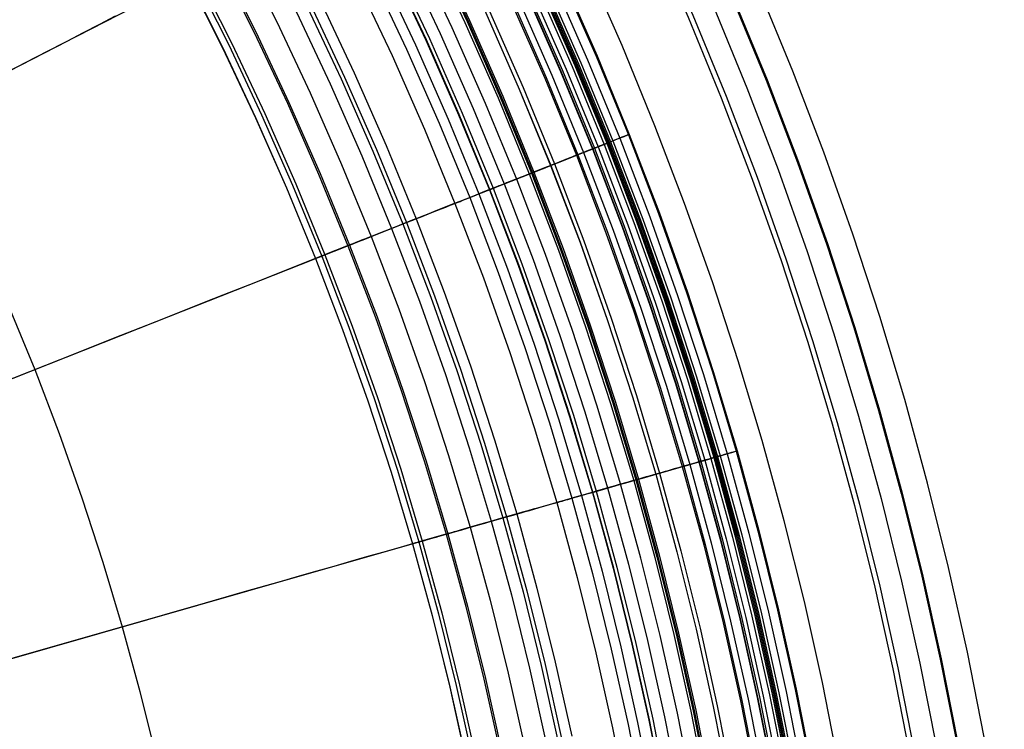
# Model space of a CAD drawing. Header units: millimetres. Extents: x -14 to 488, y -50 to 50.
# Tile 160 of 256: x 324 to 334, y 7 to 14. Entities that reach past the tile are written whole.
import ezdxf

# ---------------------------------------------------------------- set-up
doc = ezdxf.new("R2010")
doc.units = ezdxf.units.MM
doc.header["$MEASUREMENT"] = 0
doc.layers.add('Default', color=7, linetype='Continuous')

msp = doc.modelspace()

# ---------------------------------------------------------------- linework, layer by layer
at = {"layer": 'Default'}
for points in [[(323.535, 24.4441), (324.1589, 23.7698), (324.7647, 23.0801), (325.3519, 22.3756), (325.92, 21.6571), (326.4685, 20.9255), (326.9968, 20.1815), (327.5048, 19.4259), (327.9919, 18.6597), (328.4579, 17.8835), (328.9025, 17.0983), (329.3255, 16.305), (329.7268, 15.5043), (330.1061, 14.6973), (330.4635, 13.8847), (330.7989, 13.0674), (331.1123, 12.2462), (331.4037, 11.4221), (331.6733, 10.5958), (331.9211, 9.7681), (332.1473, 8.9399), (332.3522, 8.1119), (332.5359, 7.2849), (332.6988, 6.4597)], [(323.5723, 24.4795), (324.1971, 23.8042), (324.8038, 23.1134), (325.3918, 22.4079), (325.9607, 21.6885), (326.5099, 20.9558), (327.0391, 20.2107), (327.5477, 19.454), (328.0355, 18.6866), (328.5022, 17.9094), (328.9475, 17.123), (329.3711, 16.3285), (329.7729, 15.5268), (330.1529, 14.7185), (330.5108, 13.9047), (330.8466, 13.0863), (331.1605, 12.2639), (331.4523, 11.4386), (331.7223, 10.6111), (331.9704, 9.7822), (332.197, 8.9528), (332.4022, 8.1237), (332.5862, 7.2955), (332.7492, 6.469)], [(331.9863, 6.3208), (331.823, 7.1471), (331.6397, 7.9691), (331.4365, 8.7865), (331.2136, 9.5987), (330.9711, 10.4052), (330.7091, 11.2056), (330.4278, 11.9995), (330.1273, 12.7863), (329.7941, 13.5979), (329.4404, 14.4008), (329.0665, 15.1946), (328.6728, 15.9787), (328.2594, 16.7526), (327.8266, 17.5158), (327.3747, 18.2679), (326.904, 19.0082), (326.404, 19.7518), (325.885, 20.4822), (325.3473, 21.199), (324.7914, 21.9017), (324.2175, 22.5899), (323.6261, 23.263)], [(331.9863, 6.3208), (331.823, 7.1471), (331.6397, 7.9691), (331.4365, 8.7865), (331.2136, 9.5987), (330.9711, 10.4052), (330.7091, 11.2056), (330.4278, 11.9995), (330.1273, 12.7863), (329.7941, 13.5979), (329.4404, 14.4008), (329.0665, 15.1946), (328.6728, 15.9787), (328.2594, 16.7526), (327.8266, 17.5158), (327.3747, 18.2679), (326.904, 19.0082), (326.404, 19.7518), (325.885, 20.4822), (325.3473, 21.199), (324.7914, 21.9017), (324.2175, 22.5899), (323.6261, 23.263)], [(323.3379, 23.0297), (323.9248, 22.3614), (324.4938, 21.6788), (325.0441, 20.9828), (325.5755, 20.2739), (326.0874, 19.5531), (326.5795, 18.821), (327.0515, 18.0786), (327.5029, 17.3266), (327.9337, 16.5659), (328.3436, 15.7972), (328.7323, 15.0215), (329.0999, 14.2396), (329.4461, 13.4523), (329.7711, 12.6605), (330.0747, 11.8649), (330.3571, 11.0664), (330.6182, 10.2658), (330.8583, 9.464), (331.0775, 8.6615), (331.276, 7.8593), (331.454, 7.0581), (331.6118, 6.2585)], [(323.4084, 23.0932), (323.997, 22.4231), (324.5675, 21.7387), (325.1194, 21.0407), (325.6522, 20.3299), (326.1655, 19.6071), (326.659, 18.873), (327.1322, 18.1285), (327.585, 17.3745), (328.0169, 16.6116), (328.4279, 15.8409), (328.8178, 15.063), (329.1863, 14.2789), (329.5335, 13.4895), (329.8594, 12.6954), (330.1638, 11.8976), (330.447, 11.097), (330.7089, 10.2942), (330.9496, 9.4901), (331.1694, 8.6854), (331.3684, 7.881), (331.5469, 7.0776), (331.7052, 6.2758)], [(323.4152, 23.0994), (324.004, 22.4291), (324.5746, 21.7445), (325.1266, 21.0463), (325.6596, 20.3353), (326.1731, 19.6123), (326.6667, 18.878), (327.1401, 18.1334), (327.5929, 17.3791), (328.025, 16.616), (328.4361, 15.8451), (328.826, 15.067), (329.1947, 14.2827), (329.542, 13.493), (329.8679, 12.6988), (330.1725, 11.9008), (330.4557, 11.0999), (330.7176, 10.2969), (330.9584, 9.4926), (331.1783, 8.6878), (331.3774, 7.8831), (331.5559, 7.0795), (331.7142, 6.2775)], [(323.2325, 22.9347), (323.817, 22.2691), (324.3836, 21.5894), (324.9317, 20.8962), (325.4609, 20.1903), (325.9707, 19.4724), (326.4608, 18.7434), (326.9308, 18.0041), (327.3804, 17.2552), (327.8094, 16.4976), (328.2175, 15.7321), (328.6047, 14.9596), (328.9707, 14.1809), (329.3156, 13.3968), (329.6392, 12.6082), (329.9416, 11.8159), (330.2227, 11.0208), (330.4828, 10.2235), (330.7219, 9.4249), (330.9402, 8.6258), (331.1379, 7.8269), (331.3152, 7.029), (331.4723, 6.2327)], [(323.2427, 22.9438), (323.8274, 22.278), (324.3942, 21.598), (324.9425, 20.9046), (325.4719, 20.1984), (325.9819, 19.4802), (326.4722, 18.7509), (326.9424, 18.0112), (327.3922, 17.262), (327.8214, 16.5041), (328.2297, 15.7384), (328.617, 14.9656), (328.9832, 14.1865), (329.3282, 13.4022), (329.6519, 12.6133), (329.9544, 11.8207), (330.2357, 11.0252), (330.4959, 10.2276), (330.7351, 9.4287), (330.9535, 8.6292), (331.1512, 7.83), (331.3285, 7.0318), (331.4857, 6.2352)], [(323.2524, 22.9526), (323.8374, 22.2866), (324.4044, 21.6063), (324.9529, 20.9126), (325.4825, 20.2061), (325.9927, 19.4877), (326.4832, 18.7581), (326.9535, 18.0181), (327.4035, 17.2686), (327.8328, 16.5104), (328.2413, 15.7444), (328.6288, 14.9713), (328.9951, 14.192), (329.3402, 13.4073), (329.6641, 12.6181), (329.9667, 11.8252), (330.2481, 11.0294), (330.5084, 10.2315), (330.7477, 9.4323), (330.9661, 8.6325), (331.1639, 7.833), (331.3414, 7.0345), (331.4986, 6.2376)], [(323.2627, 22.9619), (323.848, 22.2956), (324.4152, 21.6151), (324.964, 20.921), (325.4938, 20.2143), (326.0042, 19.4956), (326.4948, 18.7657), (326.9654, 18.0254), (327.4155, 17.2757), (327.845, 16.5172), (328.2537, 15.7508), (328.6413, 14.9774), (329.0078, 14.1977), (329.353, 13.4127), (329.677, 12.6232), (329.9797, 11.83), (330.2613, 11.0339), (330.5217, 10.2356), (330.7611, 9.4361), (330.9796, 8.6361), (331.1775, 7.8362), (331.355, 7.0373), (331.5123, 6.2401)], [(323.2832, 22.9803), (323.8689, 22.3135), (324.4366, 21.6324), (324.9858, 20.9378), (325.516, 20.2305), (326.0268, 19.5112), (326.5179, 18.7807), (326.9888, 18.0399), (327.4393, 17.2895), (327.8692, 16.5304), (328.2781, 15.7634), (328.6661, 14.9894), (329.0328, 14.2091), (329.3784, 13.4235), (329.7026, 12.6333), (330.0056, 11.8395), (330.2873, 11.0427), (330.5479, 10.2439), (330.7875, 9.4437), (331.0062, 8.643), (331.2043, 7.8425), (331.3819, 7.043), (331.5394, 6.2451)], [(323.117, 22.8305), (323.6989, 22.168), (324.2629, 21.4914), (324.8085, 20.8013), (325.3352, 20.0986), (325.8427, 19.384), (326.3306, 18.6583), (326.7985, 17.9223), (327.246, 17.1768), (327.6731, 16.4226), (328.0794, 15.6606), (328.4648, 14.8917), (328.8292, 14.1165), (329.1724, 13.336), (329.4946, 12.551), (329.7956, 11.7623), (330.0755, 10.9707), (330.3344, 10.1771), (330.5724, 9.3821), (330.7897, 8.5866), (330.9865, 7.7914), (331.1629, 6.9971), (331.3193, 6.2044)], [(323.1199, 22.8331), (323.7018, 22.1705), (324.2659, 21.4938), (324.8115, 20.8037), (325.3384, 20.1009), (325.8459, 19.3862), (326.3338, 18.6604), (326.8017, 17.9243), (327.2494, 17.1788), (327.6765, 16.4245), (328.0828, 15.6624), (328.4683, 14.8933), (328.8327, 14.1181), (329.176, 13.3375), (329.4982, 12.5524), (329.7992, 11.7636), (330.0791, 10.972), (330.3381, 10.1782), (330.5761, 9.3832), (330.7934, 8.5876), (330.9902, 7.7923), (331.1667, 6.9979), (331.3232, 6.2051)], [(323.1332, 22.8451), (323.7154, 22.1822), (324.2798, 21.5051), (324.8257, 20.8146), (325.3528, 20.1115), (325.8607, 19.3964), (326.3488, 18.6702), (326.817, 17.9338), (327.2649, 17.1878), (327.6922, 16.4331), (328.0987, 15.6707), (328.4844, 14.9012), (328.849, 14.1255), (329.1925, 13.3445), (329.5148, 12.559), (329.816, 11.7698), (330.0961, 10.9777), (330.3552, 10.1836), (330.5933, 9.3881), (330.8108, 8.5921), (331.0077, 7.7964), (331.1843, 7.0015), (331.3408, 6.2084)], [(323.1632, 22.8722), (323.7461, 22.2084), (324.3111, 21.5306), (324.8577, 20.8393), (325.3855, 20.1353), (325.8939, 19.4194), (326.3826, 18.6923), (326.8513, 17.955), (327.2997, 17.2081), (327.7276, 16.4526), (328.1346, 15.6892), (328.5207, 14.9188), (328.8858, 14.1422), (329.2297, 13.3603), (329.5524, 12.5739), (329.8539, 11.7837), (330.1343, 10.9907), (330.3937, 10.1956), (330.6322, 9.3992), (330.8499, 8.6023), (331.047, 7.8056), (331.2238, 7.0098), (331.3805, 6.2157)], [(323.211, 22.9153), (323.7951, 22.2503), (324.3612, 21.5712), (324.9088, 20.8786), (325.4375, 20.1733), (325.9469, 19.456), (326.4366, 18.7276), (326.9062, 17.9889), (327.3554, 17.2406), (327.784, 16.4836), (328.1919, 15.7188), (328.5787, 14.947), (328.9444, 14.1689), (329.289, 13.3855), (329.6123, 12.5976), (329.9144, 11.806), (330.1954, 11.0115), (330.4552, 10.2149), (330.6941, 9.417), (330.9122, 8.6185), (331.1097, 7.8203), (331.2869, 7.0231), (331.4439, 6.2275)], [(323.5661, 22.0544), (324.1272, 21.3813), (324.67, 20.6947), (325.1941, 19.9956), (325.699, 19.2847), (326.1843, 18.5627), (326.6498, 17.8305), (327.0951, 17.0888), (327.5199, 16.3385), (327.9242, 15.5804), (328.3076, 14.8153), (328.6701, 14.0442), (329.0116, 13.2677), (329.3321, 12.4867), (329.6316, 11.702), (329.91, 10.9145), (330.1676, 10.1249), (330.4044, 9.334), (330.6206, 8.5426), (330.8164, 7.7515), (330.9919, 6.9612), (331.1475, 6.1726)], [(323.5781, 22.0647), (324.1395, 21.3912), (324.6825, 20.7044), (325.2068, 20.0049), (325.712, 19.2937), (326.1976, 18.5713), (326.6632, 17.8387), (327.1087, 17.0967), (327.5338, 16.3461), (327.9382, 15.5876), (328.3218, 14.8222), (328.6845, 14.0507), (329.0261, 13.2738), (329.3468, 12.4925), (329.6464, 11.7075), (329.925, 10.9196), (330.1827, 10.1296), (330.4196, 9.3384), (330.6359, 8.5466), (330.8317, 7.7551), (331.0074, 6.9645), (331.1631, 6.1755)], [(323.6262, 22.1058), (324.1886, 21.4311), (324.7327, 20.743), (325.258, 20.0422), (325.7641, 19.3296), (326.2505, 18.606), (326.7171, 17.872), (327.1634, 17.1286), (327.5893, 16.3766), (327.9944, 15.6167), (328.3788, 14.8499), (328.7421, 14.0769), (329.0844, 13.2986), (329.4056, 12.5158), (329.7058, 11.7293), (329.9849, 10.94), (330.2431, 10.1485), (330.4805, 9.3558), (330.6971, 8.5626), (330.8934, 7.7695), (331.0693, 6.9774), (331.2253, 6.187)], [(323.3534, 21.8724), (323.9098, 21.2048), (324.4482, 20.5239), (324.9679, 19.8306), (325.4687, 19.1255), (325.95, 18.4095), (326.4116, 17.6833), (326.8532, 16.9477), (327.2746, 16.2036), (327.6755, 15.4518), (328.0557, 14.6931), (328.4152, 13.9282), (328.7539, 13.1581), (329.0718, 12.3836), (329.3688, 11.6054), (329.6449, 10.8244), (329.9004, 10.0413), (330.1352, 9.257), (330.3496, 8.4721), (330.5438, 7.6875), (330.7179, 6.9038), (330.8722, 6.1217)], [(323.3536, 21.8726), (323.91, 21.2049), (324.4484, 20.5241), (324.9681, 19.8307), (325.4689, 19.1257), (325.9502, 18.4096), (326.4118, 17.6834), (326.8535, 16.9479), (327.2748, 16.2038), (327.6757, 15.4519), (328.056, 14.6932), (328.4155, 13.9283), (328.7542, 13.1582), (329.072, 12.3837), (329.369, 11.6055), (329.6452, 10.8245), (329.9006, 10.0414), (330.1355, 9.2571), (330.3499, 8.4722), (330.544, 7.6875), (330.7181, 6.9038), (330.8725, 6.1217)], [(323.3848, 21.8993), (323.942, 21.2309), (324.481, 20.5492), (325.0014, 19.855), (325.5027, 19.1491), (325.9847, 18.4322), (326.4469, 17.7051), (326.889, 16.9686), (327.3109, 16.2236), (327.7123, 15.4708), (328.093, 14.7112), (328.453, 13.9454), (328.7921, 13.1744), (329.1103, 12.3989), (329.4077, 11.6197), (329.6842, 10.8377), (329.9399, 10.0537), (330.1751, 9.2684), (330.3897, 8.4826), (330.5841, 7.6969), (330.7584, 6.9123), (330.913, 6.1292)], [(323.1948, 21.7367), (323.7478, 21.0733), (324.2828, 20.3966), (324.7994, 19.7076), (325.297, 19.0069), (325.7753, 18.2953), (326.2341, 17.5736), (326.673, 16.8426), (327.0917, 16.1031), (327.4901, 15.356), (327.868, 14.6019), (328.2253, 13.8418), (328.5619, 13.0765), (328.8778, 12.3068), (329.1729, 11.5335), (329.4474, 10.7573), (329.7012, 9.9791), (329.9346, 9.1996), (330.1477, 8.4196), (330.3406, 7.6398), (330.5137, 6.8609), (330.667, 6.0837)], [(323.2031, 21.7438), (323.7563, 21.0801), (324.2915, 20.4033), (324.8082, 19.714), (325.3059, 19.0131), (325.7845, 18.3013), (326.2434, 17.5793), (326.6824, 16.8481), (327.1012, 16.1084), (327.4998, 15.361), (327.8778, 14.6067), (328.2352, 13.8464), (328.5719, 13.0808), (328.8879, 12.3108), (329.1831, 11.5372), (329.4577, 10.7608), (329.7116, 9.9823), (329.9451, 9.2026), (330.1582, 8.4223), (330.3512, 7.6423), (330.5243, 6.8632), (330.6777, 6.0857)], [(323.2155, 21.7545), (323.769, 21.0904), (324.3045, 20.4133), (324.8214, 19.7237), (325.3194, 19.0224), (325.7982, 18.3102), (326.2573, 17.5879), (326.6965, 16.8564), (327.1156, 16.1163), (327.5143, 15.3685), (327.8925, 14.6138), (328.2501, 13.8531), (328.587, 13.0872), (328.9031, 12.3168), (329.1985, 11.5429), (329.4732, 10.7661), (329.7273, 9.9872), (329.9608, 9.2071), (330.1741, 8.4264), (330.3672, 7.646), (330.5404, 6.8665), (330.6939, 6.0887)], [(323.177, 21.7215), (323.7296, 21.0585), (324.2643, 20.3823), (324.7804, 19.6938), (325.2777, 18.9935), (325.7557, 18.2825), (326.2141, 17.5613), (326.6527, 16.8308), (327.0712, 16.0918), (327.4693, 15.3452), (327.8469, 14.5917), (328.2039, 13.8321), (328.5403, 13.0674), (328.8559, 12.2982), (329.1509, 11.5254), (329.4252, 10.7497), (329.6788, 9.9721), (329.9121, 9.1931), (330.125, 8.4137), (330.3178, 7.6344), (330.4907, 6.8561), (330.644, 6.0794)], [(330.5114, 6.0478), (330.3551, 6.8384), (330.1797, 7.625), (329.9853, 8.407), (329.772, 9.1842), (329.5399, 9.9559), (329.2893, 10.7218), (329.0201, 11.4813), (328.7326, 12.2341), (328.4138, 13.0107), (328.0753, 13.779), (327.7176, 14.5384), (327.3409, 15.2887), (326.9454, 16.0292), (326.5313, 16.7594), (326.0989, 17.479), (325.6485, 18.1874), (325.1701, 18.8989), (324.6735, 19.5978), (324.159, 20.2836), (323.6271, 20.956)], [(330.5114, 6.0478), (330.3551, 6.8384), (330.1797, 7.625), (329.9853, 8.407), (329.772, 9.1842), (329.5399, 9.9559), (329.2893, 10.7218), (329.0201, 11.4813), (328.7326, 12.2341), (328.4138, 13.0107), (328.0753, 13.779), (327.7176, 14.5384), (327.3409, 15.2887), (326.9454, 16.0292), (326.5313, 16.7594), (326.0989, 17.479), (325.6485, 18.1874), (325.1701, 18.8989), (324.6735, 19.5978), (324.159, 20.2836), (323.6271, 20.956)], [(323.517, 20.8858), (324.0472, 20.2152), (324.5591, 19.5323), (325.0523, 18.8378), (325.5264, 18.1326), (325.9811, 17.4173), (326.4161, 16.6928), (326.8311, 15.9599), (327.2259, 15.2194), (327.6005, 14.472), (327.9546, 13.7187), (328.2882, 12.9602), (328.6012, 12.1973), (328.8938, 11.4309), (329.1658, 10.6616), (329.4174, 9.8903), (329.6487, 9.1178), (329.8599, 8.3447), (330.0511, 7.5718), (330.2226, 6.7999), (330.3746, 6.0296)], [(323.3921, 20.7845), (323.9198, 20.1171), (324.4292, 19.4375), (324.9201, 18.7464), (325.3919, 18.0446), (325.8443, 17.3328), (326.2772, 16.6118), (326.6902, 15.8825), (327.0831, 15.1455), (327.4559, 14.4018), (327.8082, 13.6522), (328.1402, 12.8973), (328.4518, 12.1382), (328.7429, 11.3754), (329.0136, 10.6099), (329.2639, 9.8423), (329.4941, 9.0735), (329.7043, 8.3042), (329.8946, 7.5351), (330.0652, 6.7669), (330.2165, 6.0003)], [(330.2223, 6.0014), (330.071, 6.7681), (329.9003, 7.5364), (329.71, 8.3057), (329.4998, 9.0751), (329.2695, 9.8441), (329.0191, 10.6117), (328.7484, 11.3774), (328.4572, 12.1403), (328.1456, 12.8996), (327.8136, 13.6546), (327.4611, 14.4044), (327.0883, 15.1482), (326.6953, 15.8853), (326.2823, 16.6148), (325.8493, 17.3359), (325.3968, 18.0478), (324.9249, 18.7498), (324.434, 19.441), (323.9245, 20.1207), (323.3967, 20.7882)], [(323.4234, 20.8098), (323.9517, 20.1417), (324.4617, 19.4612), (324.9531, 18.7693), (325.4255, 18.0666), (325.8785, 17.3539), (326.3119, 16.6321), (326.7254, 15.9018), (327.1189, 15.164), (327.492, 14.4194), (327.8448, 13.6688), (328.1772, 12.9131), (328.4892, 12.153), (328.7806, 11.3893), (329.0516, 10.6228), (329.3023, 9.8543), (329.5328, 9.0846), (329.7432, 8.3143), (329.9337, 7.5443), (330.1046, 6.7752), (330.2561, 6.0077)], [(323.2255, 20.6492), (323.7497, 19.9861), (324.2558, 19.311), (324.7434, 18.6244), (325.2122, 17.9271), (325.6617, 17.2199), (326.0917, 16.5037), (326.502, 15.779), (326.8924, 15.0469), (327.2627, 14.3081), (327.6128, 13.5633), (327.9426, 12.8134), (328.2521, 12.0591), (328.5413, 11.3013), (328.8103, 10.5408), (329.059, 9.7782), (329.2877, 9.0144), (329.4965, 8.2501), (329.6856, 7.486), (329.8551, 6.7229), (330.0054, 5.9613)], [(323.3026, 20.7118), (323.8284, 20.0467), (324.3361, 19.3695), (324.8251, 18.6808), (325.2953, 17.9815), (325.7462, 17.2721), (326.1775, 16.5537), (326.5891, 15.8269), (326.9807, 15.0925), (327.3521, 14.3514), (327.7032, 13.6044), (328.0341, 12.8522), (328.3445, 12.0957), (328.6346, 11.3356), (328.9043, 10.5727), (329.1538, 9.8079), (329.3832, 9.0418), (329.5926, 8.2751), (329.7823, 7.5087), (329.9523, 6.7432), (330.1031, 5.9794)], [(323.6223, 19.888), (324.1259, 19.2162), (324.6111, 18.5329), (325.0776, 17.8391), (325.5249, 17.1354), (325.9528, 16.4226), (326.3611, 15.7016), (326.7496, 14.9731), (327.1181, 14.2378), (327.4664, 13.4967), (327.7946, 12.7505), (328.1026, 11.9999), (328.3904, 11.2459), (328.658, 10.489), (328.9056, 9.7302), (329.1331, 8.9702), (329.3409, 8.2096), (329.529, 7.4493), (329.6977, 6.6899), (329.8473, 5.932)], [(333.4613, 6.5937), (333.2909, 7.4557), (333.0997, 8.3132), (332.8877, 9.1659), (332.6552, 10.0131), (332.4022, 10.8545), (332.1289, 11.6895), (331.8355, 12.5177), (331.522, 13.3384), (331.1743, 14.1851), (330.8054, 15.0227), (330.4154, 15.8507), (330.0047, 16.6687), (329.5734, 17.476), (329.122, 18.2722), (328.6506, 19.0567), (328.1595, 19.829)], [(327.9145, 19.6938), (328.4083, 18.917), (328.8807, 18.1301), (329.3315, 17.3341), (329.7603, 16.5298), (330.1671, 15.7181), (330.5517, 14.8999), (330.914, 14.0761), (331.2541, 13.2476), (331.5718, 12.4151), (331.8672, 11.5796), (332.1405, 10.7419), (332.3917, 9.9028), (332.6211, 9.0632), (332.8288, 8.2238), (333.015, 7.3854), (333.1801, 6.5488)], [(327.9222, 19.6989), (328.4161, 18.9218), (328.8887, 18.1347), (329.3395, 17.3385), (329.7685, 16.534), (330.1754, 15.7221), (330.5601, 14.9037), (330.9225, 14.0797), (331.2626, 13.2509), (331.5804, 12.4183), (331.8759, 11.5825), (332.1492, 10.7446), (332.4005, 9.9053), (332.63, 9.0655), (332.8377, 8.2259), (333.024, 7.3873), (333.1891, 6.5504)], [(323.2045, 19.5664), (323.7, 18.9054), (324.1773, 18.2332), (324.6362, 17.5506), (325.0763, 16.8583), (325.4973, 16.157), (325.899, 15.4476), (326.2812, 14.7309), (326.6437, 14.0075), (326.9865, 13.2784), (327.3094, 12.5442), (327.6124, 11.8058), (327.8955, 11.064), (328.1588, 10.3194), (328.4023, 9.5729), (328.6262, 8.8251), (328.8306, 8.0769), (329.0157, 7.3288), (329.1817, 6.5817)], [(323.2886, 19.6311), (323.7857, 18.9679), (324.2647, 18.2935), (324.7251, 17.6086), (325.1666, 16.914), (325.589, 16.2105), (325.992, 15.4988), (326.3755, 14.7796), (326.7392, 14.0539), (327.0831, 13.3223), (327.407, 12.5858), (327.711, 11.8449), (327.9951, 11.1006), (328.2593, 10.3535), (328.5036, 9.6045), (328.7282, 8.8543), (328.9333, 8.1036), (329.119, 7.3531), (329.2855, 6.6034)], [(327.7383, 19.5786), (328.2293, 18.8063), (328.6989, 18.0241), (329.147, 17.2327), (329.5734, 16.4331), (329.9778, 15.6262), (330.3601, 14.8128), (330.7203, 13.9938), (331.0584, 13.1701), (331.3742, 12.3425), (331.6679, 11.5119), (331.9396, 10.6791), (332.1894, 9.8449), (332.4174, 9.0102), (332.6239, 8.1757), (332.809, 7.3422), (332.9731, 6.5105)], [(323.6678, 18.8819), (324.1446, 18.2105), (324.6029, 17.5288), (325.0424, 16.8373), (325.4629, 16.1369), (325.8641, 15.4284), (326.2458, 14.7126), (326.6079, 13.9901), (326.9502, 13.2619), (327.2727, 12.5287), (327.5753, 11.7912), (327.8581, 11.0502), (328.121, 10.3066), (328.3643, 9.561), (328.5879, 8.8141), (328.792, 8.0668), (328.9769, 7.3197), (329.1427, 6.5735)], [(323.5696, 18.8102), (324.0446, 18.1414), (324.5012, 17.4623), (324.939, 16.7734), (325.3579, 16.0757), (325.7576, 15.3699), (326.1378, 14.6568), (326.4985, 13.9371), (326.8396, 13.2116), (327.1608, 12.4811), (327.4623, 11.7464), (327.744, 11.0083), (328.006, 10.2675), (328.2483, 9.5247), (328.471, 8.7807), (328.6744, 8.0362), (328.8586, 7.2919), (329.0237, 6.5485)], [(323.3899, 18.6791), (323.8615, 18.015), (324.3149, 17.3405), (324.7497, 16.6565), (325.1657, 15.9636), (325.5626, 15.2627), (325.9402, 14.5546), (326.2984, 13.8399), (326.637, 13.1195), (326.956, 12.3941), (327.2554, 11.6645), (327.5352, 10.9315), (327.7953, 10.1959), (328.0359, 9.4583), (328.2571, 8.7195), (328.4591, 7.9802), (328.642, 7.2411), (328.806, 6.5029)], [(323.6532, 17.871), (324.103, 17.2019), (324.5343, 16.5234), (324.947, 15.8361), (325.3407, 15.1408), (325.7153, 14.4383), (326.0706, 13.7293), (326.4065, 13.0146), (326.723, 12.2951), (327.02, 11.5713), (327.2975, 10.8442), (327.5555, 10.1144), (327.7942, 9.3827), (328.0137, 8.6498), (328.214, 7.9164), (328.3954, 7.1832), (328.5581, 6.4509)], [(323.6677, 17.881), (324.1177, 17.2116), (324.5493, 16.5326), (324.9622, 15.8449), (325.3561, 15.1492), (325.7309, 14.4463), (326.0864, 13.737), (326.4225, 13.0219), (326.7392, 12.3019), (327.0363, 11.5778), (327.314, 10.8503), (327.5722, 10.1201), (327.811, 9.388), (328.0306, 8.6546), (328.2311, 7.9208), (328.4126, 7.1872), (328.5753, 6.4545)], [(323.3614, 17.6694), (323.8061, 17.0079), (324.2326, 16.3369), (324.6406, 15.6574), (325.0298, 14.9699), (325.4002, 14.2754), (325.7515, 13.5744), (326.0837, 12.8678), (326.3966, 12.1563), (326.6902, 11.4408), (326.9646, 10.7218), (327.2197, 10.0003), (327.4557, 9.2768), (327.6727, 8.5522), (327.8708, 7.8271), (328.0501, 7.1022), (328.211, 6.3781)], [(323.3629, 17.6704), (323.8076, 17.0088), (324.2341, 16.3379), (324.6421, 15.6583), (325.0314, 14.9708), (325.4018, 14.2762), (325.7531, 13.5752), (326.0853, 12.8685), (326.3982, 12.157), (326.6919, 11.4414), (326.9663, 10.7225), (327.2214, 10.0009), (327.4574, 9.2774), (327.6744, 8.5527), (327.8725, 7.8275), (328.0519, 7.1026), (328.2127, 6.3785)], [(323.4178, 17.7083), (323.8635, 17.0454), (324.2909, 16.373), (324.6998, 15.6919), (325.0899, 15.003), (325.4611, 14.3068), (325.8132, 13.6043), (326.1461, 12.8962), (326.4597, 12.1831), (326.7539, 11.466), (327.0289, 10.7455), (327.2846, 10.0223), (327.5212, 9.2973), (327.7386, 8.5711), (327.9371, 7.8444), (328.1169, 7.1178), (328.2781, 6.3922)], [(323.4463, 17.728), (323.8924, 17.0643), (324.3203, 16.3912), (324.7297, 15.7094), (325.1202, 15.0196), (325.4918, 14.3227), (325.8443, 13.6194), (326.1775, 12.9105), (326.4915, 12.1967), (326.7861, 11.4787), (327.0614, 10.7574), (327.3174, 10.0335), (327.5542, 9.3076), (327.7719, 8.5806), (327.9706, 7.8531), (328.1505, 7.1257), (328.3119, 6.3993)], [(323.5852, 10.9616), (323.8499, 10.3163), (324.0973, 9.6681), (324.3274, 9.0174), (324.5402, 8.3651), (324.7359, 7.7117), (324.9145, 7.0578), (325.0762, 6.4042)], [(323.5852, 10.9616), (323.8499, 10.3163), (324.0973, 9.6681), (324.3274, 9.0174), (324.5402, 8.3651), (324.7359, 7.7117), (324.9145, 7.0578), (325.0762, 6.4042)]]:
    msp.add_lwpolyline(points, dxfattribs=at)
at = {"layer": 'Default', "extrusion": (-0.052375, -0.080111, 0.995409)}
msp.add_lwpolyline([(271.3603, 205.1633), (271.3603, 206.8024)], dxfattribs=at)
at = {"layer": 'Default', "extrusion": (-0.368092, 0.929789, 0)}
for points in [[(-310.1554, 24.7553), (-310.1558, 24.722), (-310.1569, 24.6885), (-310.1588, 24.6546), (-310.1615, 24.6206), (-310.165, 24.5863), (-310.1693, 24.5518), (-310.1744, 24.5172), (-310.1804, 24.4824), (-310.1873, 24.4475), (-310.1951, 24.4126), (-310.2037, 24.3776), (-310.2133, 24.3426), (-310.2238, 24.3076), (-310.2352, 24.2727), (-310.2475, 24.2379), (-310.2607, 24.2032), (-310.2749, 24.1687), (-310.29, 24.1343), (-310.306, 24.1002), (-310.323, 24.0664), (-310.3408, 24.0329), (-310.3596, 23.9997), (-310.3793, 23.9669), (-310.3999, 23.9345), (-310.4214, 23.9026), (-310.4437, 23.8712), (-310.4669, 23.8402), (-310.4909, 23.8099), (-310.5157, 23.7801), (-310.5413, 23.751), (-310.5676, 23.7225), (-310.5947, 23.6947), (-310.6225, 23.6676), (-310.651, 23.6412), (-310.6802, 23.6156), (-310.71, 23.5908), (-310.7403, 23.5668), (-310.7712, 23.5436), (-310.8027, 23.5213), (-310.8346, 23.4998), (-310.867, 23.4793), (-310.8998, 23.4596), (-310.9329, 23.4408), (-310.9665, 23.4229), (-311.0003, 23.406), (-311.0344, 23.3899), (-311.0687, 23.3748), (-311.1033, 23.3607), (-311.138, 23.3474), (-311.1728, 23.3351), (-311.2077, 23.3237), (-311.2427, 23.3132), (-311.2777, 23.3037), (-311.3126, 23.295), (-311.3476, 23.2873), (-311.3825, 23.2804), (-311.4172, 23.2744), (-311.4519, 23.2692), (-311.4863, 23.2649), (-311.5206, 23.2614), (-311.5547, 23.2587), (-311.5885, 23.2568), (-311.6221, 23.2557), (-311.6554, 23.2553), (-311.6887, 23.2557), (-311.7223, 23.2568), (-311.7561, 23.2587), (-311.7902, 23.2614), (-311.8245, 23.2649), (-311.8589, 23.2692), (-311.8936, 23.2744), (-311.9283, 23.2804), (-311.9632, 23.2873), (-311.9982, 23.295), (-312.0331, 23.3037), (-312.0681, 23.3132), (-312.1031, 23.3237), (-312.138, 23.3351), (-312.1728, 23.3474), (-312.2075, 23.3607), (-312.2421, 23.3748), (-312.2764, 23.3899), (-312.3105, 23.406), (-312.3443, 23.4229), (-312.3779, 23.4408), (-312.411, 23.4596), (-312.4438, 23.4793), (-312.4762, 23.4998), (-312.5081, 23.5213), (-312.5396, 23.5436), (-312.5705, 23.5668), (-312.6008, 23.5908), (-312.6306, 23.6156), (-312.6598, 23.6412), (-312.6883, 23.6676), (-312.7161, 23.6947), (-312.7432, 23.7225), (-312.7695, 23.751), (-312.7951, 23.7801), (-312.8199, 23.8099), (-312.8439, 23.8402), (-312.8671, 23.8712), (-312.8894, 23.9026), (-312.9109, 23.9345), (-312.9315, 23.9669), (-312.9512, 23.9997), (-312.97, 24.0329), (-312.9878, 24.0664), (-313.0048, 24.1002), (-313.0208, 24.1343), (-313.0359, 24.1687), (-313.0501, 24.2032), (-313.0633, 24.2379), (-313.0756, 24.2727), (-313.087, 24.3076), (-313.0975, 24.3426), (-313.1071, 24.3776), (-313.1157, 24.4126), (-313.1235, 24.4475), (-313.1304, 24.4824), (-313.1364, 24.5172), (-313.1415, 24.5518), (-313.1458, 24.5863), (-313.1493, 24.6206), (-313.152, 24.6546), (-313.1539, 24.6885), (-313.155, 24.722), (-313.1554, 24.7553)], [(-313.1554, 24.7553), (-313.155, 24.7886), (-313.1539, 24.8222), (-313.152, 24.856), (-313.1493, 24.8901), (-313.1458, 24.9244), (-313.1415, 24.9589), (-313.1364, 24.9935), (-313.1304, 25.0283), (-313.1235, 25.0632), (-313.1157, 25.0981), (-313.1071, 25.1331), (-313.0975, 25.1681), (-313.087, 25.203), (-313.0756, 25.238), (-313.0633, 25.2728), (-313.0501, 25.3075), (-313.0359, 25.342), (-313.0208, 25.3764), (-313.0048, 25.4105), (-312.9878, 25.4443), (-312.97, 25.4778), (-312.9512, 25.511), (-312.9315, 25.5438), (-312.9109, 25.5762), (-312.8894, 25.6081), (-312.8671, 25.6395), (-312.8439, 25.6704), (-312.8199, 25.7008), (-312.7951, 25.7306), (-312.7695, 25.7597), (-312.7432, 25.7882), (-312.7161, 25.816), (-312.6883, 25.8431), (-312.6598, 25.8695), (-312.6306, 25.8951), (-312.6008, 25.9199), (-312.5705, 25.9439), (-312.5396, 25.967), (-312.5081, 25.9894), (-312.4762, 26.0108), (-312.4438, 26.0314), (-312.411, 26.0511), (-312.3779, 26.0699), (-312.3443, 26.0878), (-312.3105, 26.1047), (-312.2764, 26.1208), (-312.2421, 26.1359), (-312.2075, 26.15), (-312.1728, 26.1633), (-312.138, 26.1756), (-312.1031, 26.187), (-312.0681, 26.1974), (-312.0331, 26.207), (-311.9982, 26.2157), (-311.9632, 26.2234), (-311.9283, 26.2303), (-311.8936, 26.2363), (-311.8589, 26.2415), (-311.8245, 26.2458), (-311.7902, 26.2493), (-311.7561, 26.252), (-311.7223, 26.2538), (-311.6887, 26.255), (-311.6554, 26.2553), (-311.6221, 26.255), (-311.5885, 26.2538), (-311.5547, 26.252), (-311.5206, 26.2493), (-311.4863, 26.2458), (-311.4519, 26.2415), (-311.4172, 26.2363), (-311.3825, 26.2303), (-311.3476, 26.2234), (-311.3126, 26.2157), (-311.2777, 26.207), (-311.2427, 26.1974), (-311.2077, 26.187), (-311.1728, 26.1756), (-311.138, 26.1633), (-311.1033, 26.15), (-311.0687, 26.1359), (-311.0344, 26.1208), (-311.0003, 26.1047), (-310.9665, 26.0878), (-310.9329, 26.0699), (-310.8998, 26.0511), (-310.867, 26.0314), (-310.8346, 26.0108), (-310.8027, 25.9894), (-310.7712, 25.967), (-310.7403, 25.9439), (-310.71, 25.9199), (-310.6802, 25.8951), (-310.651, 25.8695), (-310.6225, 25.8431), (-310.5947, 25.816), (-310.5676, 25.7882), (-310.5413, 25.7597), (-310.5157, 25.7306), (-310.4909, 25.7008), (-310.4669, 25.6704), (-310.4437, 25.6395), (-310.4214, 25.6081), (-310.3999, 25.5762), (-310.3793, 25.5438), (-310.3596, 25.511), (-310.3408, 25.4778), (-310.323, 25.4443), (-310.306, 25.4105), (-310.29, 25.3764), (-310.2749, 25.342), (-310.2607, 25.3075), (-310.2475, 25.2728), (-310.2352, 25.238), (-310.2238, 25.203), (-310.2133, 25.1681), (-310.2037, 25.1331), (-310.1951, 25.0981), (-310.1873, 25.0632), (-310.1804, 25.0283), (-310.1744, 24.9935), (-310.1693, 24.9589), (-310.165, 24.9244), (-310.1615, 24.8901), (-310.1588, 24.856), (-310.1569, 24.8222), (-310.1558, 24.7886), (-310.1554, 24.7553)]]:
    msp.add_lwpolyline(points, dxfattribs=at)
at = {"layer": 'Default', "extrusion": (-0.060327, -0.074307, 0.995409)}
msp.add_lwpolyline([(249.7299, 230.1333), (249.7299, 231.7594)], dxfattribs=at)
at = {"layer": 'Default', "extrusion": (-0.067679, -0.067679, 0.995409)}
msp.add_lwpolyline([(226.8831, 254.0477), (226.8831, 255.6695)], dxfattribs=at)
at = {"layer": 'Default', "extrusion": (-0.074307, -0.060327, 0.995409)}
msp.add_lwpolyline([(202.8198, 276.9066), (202.8198, 278.5327)], dxfattribs=at)
at = {"layer": 'Default'}
for points in [[(319.694, 11.3249, 111.0321), (323.8603, 13.4792, 84.2455), (325.2561, 14.2009, 73.662)], [(324.6642, 13.8948, 1.6843), (324.5046, 13.8123, 1.653), (324.3409, 13.7276, 1.6245), (324.1732, 13.6409, 1.5988), (323.8257, 13.4613, 1.556), (323.4621, 13.2733, 1.525)], [(328.4572, 12.1403, 27.6319), (328.395, 12.1157, 27.6112), (328.3335, 12.0913, 27.5885), (328.2728, 12.0673, 27.5639), (328.2129, 12.0436, 27.5375), (328.1539, 12.0202, 27.5093), (328.0957, 11.9972, 27.4795), (328.0386, 11.9746, 27.448), (327.9824, 11.9523, 27.4149), (327.9273, 11.9305, 27.3804), (327.8733, 11.9092, 27.3444), (327.8205, 11.8882, 27.307), (327.7688, 11.8678, 27.2683), (327.7185, 11.8478, 27.2284), (327.6694, 11.8284, 27.1873), (327.6216, 11.8095, 27.145), (327.5753, 11.7912, 27.1017), (327.5304, 11.7734, 27.0575), (327.4869, 11.7562, 27.0123), (327.4449, 11.7395, 26.9662), (327.4042, 11.7234, 26.9194), (327.365, 11.7079, 26.8719), (327.3271, 11.6929, 26.8237), (327.2906, 11.6785, 26.7749), (327.2554, 11.6645, 26.7256), (327.2216, 11.6511, 26.6759), (327.1891, 11.6383, 26.6258), (327.1578, 11.6259, 26.5753), (327.1279, 11.614, 26.5245), (327.0991, 11.6026, 26.4734), (327.0716, 11.5917, 26.422), (327.0452, 11.5813, 26.3705), (327.02, 11.5713, 26.3188), (326.9959, 11.5618, 26.267), (326.9729, 11.5527, 26.215), (326.951, 11.544, 26.163), (326.9302, 11.5358, 26.1109), (326.9104, 11.5279, 26.0586), (326.8916, 11.5205, 26.0063), (326.8737, 11.5134, 25.954), (326.8569, 11.5068, 25.9016), (326.826, 11.4945, 25.7967), (326.7986, 11.4837, 25.6917), (326.7747, 11.4742, 25.5867), (326.7539, 11.466, 25.4818), (326.7362, 11.459, 25.3771), (326.7215, 11.4531, 25.2726), (326.7095, 11.4484, 25.1682), (326.7004, 11.4448, 25.064), (326.694, 11.4423, 24.96), (326.6902, 11.4408, 24.8562), (326.689, 11.4403, 24.7525), (326.6902, 11.4408, 24.6491), (326.6939, 11.4422, 24.5458), (326.6999, 11.4446, 24.4427), (326.7083, 11.448, 24.3399), (326.7192, 11.4522, 24.2373), (326.7324, 11.4575, 24.1349), (326.7479, 11.4636, 24.0328), (326.7658, 11.4707, 23.931), (326.7861, 11.4787, 23.8295), (326.8087, 11.4877, 23.7283), (326.8337, 11.4976, 23.6274), (326.8612, 11.5085, 23.527), (326.8911, 11.5203, 23.4269), (326.9235, 11.5331, 23.3273), (326.9585, 11.547, 23.2281), (326.9961, 11.5619, 23.1295), (327.0363, 11.5778, 23.0315), (327.0793, 11.5948, 22.934), (327.125, 11.6129, 22.8373), (327.1735, 11.6321, 22.7413), (327.225, 11.6525, 22.6463), (327.2796, 11.6741, 22.5522), (327.3373, 11.6969, 22.4592), (327.3981, 11.721, 22.3674), (327.4623, 11.7464, 22.2769), (327.5299, 11.7732, 22.1879), (327.6009, 11.8013, 22.1004), (327.6377, 11.8159, 22.0573), (327.6754, 11.8308, 22.0148), (327.7139, 11.8461, 21.9727), (327.7534, 11.8617, 21.9312), (327.7938, 11.8777, 21.8903), (327.8351, 11.894, 21.8499), (327.8774, 11.9108, 21.8102), (327.9205, 11.9278, 21.7712), (327.9646, 11.9453, 21.7328), (328.0097, 11.9631, 21.6951), (328.0557, 11.9813, 21.6582), (328.1197, 12.0067, 21.6089), (328.137, 12.0136, 21.5949), (328.1548, 12.0206, 21.58), (328.173, 12.0278, 21.5641), (328.1918, 12.0352, 21.547), (328.2112, 12.0429, 21.5286), (328.2521, 12.0591, 21.4878), (328.2965, 12.0767, 21.4406), (328.3445, 12.0957, 21.3865), (328.3963, 12.1162, 21.3251), (328.4518, 12.1382, 21.2559), (328.509, 12.1608, 21.1817), (328.5649, 12.1829, 21.1064), (328.6196, 12.2046, 21.0288), (328.6735, 12.2259, 20.9477), (328.7269, 12.2471, 20.8617), (328.7803, 12.2682, 20.7696), (328.8338, 12.2894, 20.6701), (328.8879, 12.3108, 20.5619), (328.9427, 12.3325, 20.4437), (328.9982, 12.3545, 20.3146), (329.0541, 12.3766, 20.1733), (329.1103, 12.3989, 20.0188), (329.1665, 12.4211, 19.85), (329.2223, 12.4432, 19.666), (329.2776, 12.4651, 19.4661), (329.3321, 12.4867, 19.2492), (329.3854, 12.5078, 19.0146), (329.4373, 12.5283, 18.7616), (329.4874, 12.5482, 18.4896), (329.5356, 12.5672, 18.1978), (329.5815, 12.5854, 17.8856), (329.6248, 12.6026, 17.5523), (329.7026, 12.6333, 16.8199), (329.7668, 12.6588, 15.9953), (329.8155, 12.6781, 15.073), (329.847, 12.6905, 14.0477), (329.8679, 12.6988, 6.8571), (329.8664, 12.6982, 6.6768), (329.8617, 12.6964, 6.5005), (329.854, 12.6933, 6.328), (329.8433, 12.689, 6.1595), (329.8295, 12.6836, 5.995), (329.8129, 12.677, 5.8344), (329.7934, 12.6693, 5.6777), (329.7711, 12.6605, 5.5249), (329.746, 12.6505, 5.3761), (329.7183, 12.6396, 5.2312), (329.6879, 12.6275, 5.0901), (329.6549, 12.6145, 4.9527), (329.6194, 12.6004, 4.8191), (329.5814, 12.5854, 4.6892), (329.541, 12.5694, 4.5629), (329.4982, 12.5524, 4.4401), (329.453, 12.5345, 4.3209), (329.4056, 12.5158, 4.2051), (329.3558, 12.4961, 4.0926), (329.3037, 12.4754, 3.9832), (329.2493, 12.4539, 3.8769), (329.1925, 12.4314, 3.7736), (329.1334, 12.408, 3.6731), (329.072, 12.3837, 3.5754), (329.0082, 12.3585, 3.4802), (328.9421, 12.3323, 3.3876), (328.8734, 12.3051, 3.2975), (328.8021, 12.2768, 3.2097), (328.7281, 12.2475, 3.1242), (328.6513, 12.2172, 3.0408), (328.5717, 12.1856, 2.9595), (328.4892, 12.153, 2.8803), (328.4036, 12.1191, 2.803), (328.3148, 12.0839, 2.7276), (328.2229, 12.0475, 2.6541), (328.1276, 12.0098, 2.5825), (328.0288, 11.9707, 2.5129), (327.9266, 11.9302, 2.4451), (327.8207, 11.8883, 2.3794), (327.711, 11.8449, 2.3155), (327.5976, 11.8, 2.2536), (327.4803, 11.7535, 2.1937), (327.359, 11.7055, 2.1359), (327.2337, 11.6559, 2.0801), (327.1045, 11.6048, 2.0266), (326.9711, 11.552, 1.9753), (326.8336, 11.4975, 1.9264), (326.6919, 11.4414, 1.8798), (326.5459, 11.3837, 1.8356), (326.3958, 11.3242, 1.7939), (326.2413, 11.2631, 1.7548), (326.0827, 11.2003, 1.7182), (325.9198, 11.1358, 1.6843), (325.7527, 11.0696, 1.653), (325.5814, 11.0018, 1.6245), (325.4059, 10.9323, 1.5988), (325.0421, 10.7883, 1.556), (324.6616, 10.6376, 1.525), (324.2641, 10.4803, 1.5062), (297.7914, 0, 1.5)], [(320.7174, 9.0762, 111.0321), (325.0784, 10.8027, 84.2455), (326.5394, 11.3811, 73.662), (327.6124, 11.8058, 64.6938), (328.3728, 12.1069, 57.0709), (328.8778, 12.3068, 50.6988), (329.4056, 12.5158, 40.8885), (329.6641, 12.6181, 33.3186), (329.6868, 12.6271, 31.5171), (329.677, 12.6232, 30.987), (329.6672, 12.6193, 30.7366), (329.6539, 12.6141, 30.4965), (329.6369, 12.6073, 30.267), (329.6163, 12.5992, 30.0486), (329.5918, 12.5895, 29.8417), (329.5634, 12.5782, 29.6466), (329.5477, 12.572, 29.5536), (329.531, 12.5654, 29.4637), (329.5133, 12.5584, 29.3769), (329.4946, 12.551, 29.2934), (329.4747, 12.5431, 29.2124), (329.4537, 12.5348, 29.1332), (329.4316, 12.5261, 29.056), (329.4085, 12.5169, 28.9806), (329.3843, 12.5074, 28.9071), (329.3593, 12.4974, 28.8356), (329.3334, 12.4872, 28.766), (329.3068, 12.4766, 28.6984), (329.2794, 12.4658, 28.6328), (329.2513, 12.4547, 28.5692), (329.2226, 12.4433, 28.5076), (329.1933, 12.4317, 28.448), (329.1635, 12.4199, 28.3905), (329.1333, 12.408, 28.3351), (329.1027, 12.3959, 28.2818), (329.0718, 12.3836, 28.2306), (329.0406, 12.3713, 28.1816), (329.0092, 12.3588, 28.1347), (328.9778, 12.3464, 28.0899), (328.9463, 12.3339, 28.0473), (328.915, 12.3215, 28.0068), (328.8838, 12.3092, 27.9685), (328.8529, 12.2969, 27.9323), (328.8223, 12.2848, 27.8982), (328.7922, 12.2729, 27.8663), (328.7626, 12.2612, 27.8366), (328.7336, 12.2497, 27.8089), (328.7054, 12.2386, 27.7835), (328.6779, 12.2277, 27.7602), (328.6514, 12.2172, 27.739), (328.6258, 12.207, 27.72), (328.6134, 12.2021, 27.7112), (328.5806, 12.1892, 27.6896), (328.563, 12.1822, 27.6786), (328.555, 12.179, 27.6738), (328.5473, 12.176, 27.6694), (328.5398, 12.173, 27.6653), (328.5323, 12.17, 27.6615), (328.5247, 12.167, 27.6579), (328.517, 12.164, 27.6544), (328.5088, 12.1607, 27.651), (328.5001, 12.1573, 27.6475), (328.4805, 12.1495, 27.6402), (328.4572, 12.1403, 27.6319)], [(329.4998, 9.0751, 27.6319), (329.4355, 9.0567, 27.6112), (329.3719, 9.0385, 27.5885), (329.3091, 9.0206, 27.5639), (329.2472, 9.0028, 27.5375), (329.1861, 8.9854, 27.5093), (329.126, 8.9682, 27.4795), (329.0669, 8.9512, 27.448), (329.0088, 8.9346, 27.4149), (328.9519, 8.9183, 27.3804), (328.896, 8.9023, 27.3444), (328.8414, 8.8867, 27.307), (328.788, 8.8714, 27.2683), (328.7359, 8.8565, 27.2284), (328.6852, 8.842, 27.1873), (328.6358, 8.8279, 27.145), (328.5879, 8.8141, 27.1017), (328.5415, 8.8009, 27.0575), (328.4965, 8.788, 27.0123), (328.453, 8.7755, 26.9662), (328.411, 8.7635, 26.9194), (328.3704, 8.7519, 26.8719), (328.3313, 8.7407, 26.8237), (328.2935, 8.7299, 26.7749), (328.2571, 8.7195, 26.7256), (328.2222, 8.7095, 26.6759), (328.1885, 8.6998, 26.6258), (328.1562, 8.6906, 26.5753), (328.1252, 8.6817, 26.5245), (328.0955, 8.6732, 26.4734), (328.067, 8.6651, 26.422), (328.0398, 8.6573, 26.3705), (328.0137, 8.6498, 26.3188), (327.9888, 8.6427, 26.267), (327.965, 8.6359, 26.215), (327.9424, 8.6294, 26.163), (327.9208, 8.6232, 26.1109), (327.9003, 8.6174, 26.0586), (327.8809, 8.6118, 26.0063), (327.8625, 8.6065, 25.954), (327.845, 8.6015, 25.9016), (327.8131, 8.5924, 25.7967), (327.7848, 8.5843, 25.6917), (327.7601, 8.5772, 25.5867), (327.7386, 8.5711, 25.4818), (327.7203, 8.5658, 25.3771), (327.705, 8.5615, 25.2726), (327.6927, 8.5579, 25.1682), (327.6832, 8.5552, 25.064), (327.6766, 8.5533, 24.96), (327.6727, 8.5522, 24.8562), (327.6714, 8.5518, 24.7525), (327.6727, 8.5522, 24.6491), (327.6765, 8.5533, 24.5458), (327.6827, 8.5551, 24.4427), (327.6915, 8.5576, 24.3399), (327.7026, 8.5608, 24.2373), (327.7163, 8.5647, 24.1349), (327.7324, 8.5693, 24.0328), (327.7509, 8.5746, 23.931), (327.7719, 8.5806, 23.8295), (327.7952, 8.5873, 23.7283), (327.8211, 8.5947, 23.6274), (327.8495, 8.6028, 23.527), (327.8804, 8.6117, 23.4269), (327.914, 8.6213, 23.3273), (327.9501, 8.6316, 23.2281), (327.989, 8.6427, 23.1295), (328.0306, 8.6546, 23.0315), (328.075, 8.6673, 22.934), (328.1222, 8.6809, 22.8373), (328.1725, 8.6952, 22.7413), (328.2257, 8.7105, 22.6463), (328.2821, 8.7266, 22.5522), (328.3417, 8.7437, 22.4592), (328.4047, 8.7617, 22.3674), (328.471, 8.7807, 22.2769), (328.5409, 8.8007, 22.1879), (328.6143, 8.8217, 22.1004), (328.6524, 8.8326, 22.0573), (328.6913, 8.8437, 22.0148), (328.7312, 8.8552, 21.9727), (328.7721, 8.8669, 21.9312), (328.8138, 8.8788, 21.8903), (328.8565, 8.891, 21.8499), (328.9002, 8.9035, 21.8102), (328.9448, 8.9163, 21.7712), (328.9904, 8.9294, 21.7328), (329.037, 8.9427, 21.6951), (329.0846, 8.9563, 21.6582), (329.1508, 8.9752, 21.6089), (329.1687, 8.9804, 21.5949), (329.1871, 8.9856, 21.58), (329.2059, 8.991, 21.5641), (329.2253, 8.9966, 21.547), (329.2454, 9.0023, 21.5286), (329.2877, 9.0144, 21.4878), (329.3336, 9.0276, 21.4406), (329.3832, 9.0418, 21.3865), (329.4368, 9.0571, 21.3251), (329.4941, 9.0735, 21.2559), (329.5534, 9.0905, 21.1817), (329.6111, 9.107, 21.1064), (329.6677, 9.1232, 21.0288), (329.7234, 9.1391, 20.9477), (329.7787, 9.155, 20.8617), (329.8338, 9.1707, 20.7696), (329.8892, 9.1866, 20.6701), (329.9451, 9.2026, 20.5619), (330.0018, 9.2188, 20.4437), (330.0592, 9.2352, 20.3146), (330.117, 9.2518, 20.1733), (330.1751, 9.2684, 20.0188), (330.2331, 9.285, 19.85), (330.2909, 9.3016, 19.666), (330.3481, 9.3179, 19.4661), (330.4044, 9.334, 19.2492), (330.4595, 9.3498, 19.0146), (330.5132, 9.3652, 18.7616), (330.565, 9.38, 18.4896), (330.6148, 9.3943, 18.1978), (330.6623, 9.4078, 17.8856), (330.7071, 9.4207, 17.5523), (330.7875, 9.4437, 16.8199), (330.8539, 9.4627, 15.9953), (330.9043, 9.4771, 15.073), (330.9368, 9.4864, 14.0477), (330.9584, 9.4926, 6.8571), (330.9569, 9.4922, 6.6768), (330.9521, 9.4908, 6.5005), (330.9441, 9.4885, 6.328), (330.9329, 9.4853, 6.1595), (330.9188, 9.4812, 5.995), (330.9015, 9.4763, 5.8344), (330.8814, 9.4706, 5.6777), (330.8583, 9.464, 5.5249), (330.8324, 9.4565, 5.3761), (330.8037, 9.4483, 5.2312), (330.7723, 9.4393, 5.0901), (330.7382, 9.4296, 4.9527), (330.7015, 9.4191, 4.8191), (330.6622, 9.4078, 4.6892), (330.6204, 9.3958, 4.5629), (330.5761, 9.3832, 4.4401), (330.5295, 9.3698, 4.3209), (330.4804, 9.3558, 4.2051), (330.4289, 9.3411, 4.0926), (330.375, 9.3256, 3.9832), (330.3188, 9.3095, 3.8769), (330.2601, 9.2927, 3.7736), (330.199, 9.2752, 3.6731), (330.1355, 9.2571, 3.5754), (330.0695, 9.2382, 3.4802), (330.0011, 9.2186, 3.3876), (329.9301, 9.1983, 3.2975), (329.8563, 9.1772, 3.2097), (329.7799, 9.1553, 3.1242), (329.7005, 9.1326, 3.0408), (329.6182, 9.109, 2.9595), (329.5328, 9.0846, 2.8803), (329.4443, 9.0592, 2.803), (329.3525, 9.033, 2.7276), (329.2575, 9.0058, 2.6541), (329.1589, 8.9776, 2.5825), (329.0568, 8.9484, 2.5129), (328.9511, 8.9181, 2.4451), (328.8416, 8.8867, 2.3794), (328.7282, 8.8543, 2.3155), (328.6109, 8.8207, 2.2536), (328.4896, 8.786, 2.1937), (328.3642, 8.7501, 2.1359), (328.2347, 8.7131, 2.0801), (328.101, 8.6748, 2.0266), (327.9631, 8.6353, 1.9753), (327.8209, 8.5946, 1.9264), (327.6744, 8.5527, 1.8798), (327.5235, 8.5095, 1.8356), (327.3682, 8.4651, 1.7939), (327.2086, 8.4194, 1.7548), (327.0445, 8.3724, 1.7182), (326.8761, 8.3242, 1.6843), (326.7034, 8.2748, 1.653), (326.5262, 8.2241, 1.6245), (326.3447, 8.1721, 1.5988), (325.9686, 8.0645, 1.556), (325.5751, 7.9519, 1.525), (325.1642, 7.8342, 1.5062), (297.7914, 0, 1.5)], [(321.4968, 6.7846, 111.0321), (326.0061, 8.0752, 84.2455), (327.5168, 8.5076, 73.662), (328.6262, 8.8251, 64.6938), (329.4125, 9.0501, 57.0709), (329.9346, 9.1996, 50.6988), (330.4805, 9.3558, 40.8885), (330.7477, 9.4323, 33.3186), (330.7711, 9.439, 31.5171), (330.7611, 9.4361, 30.987), (330.7509, 9.4332, 30.7366), (330.7371, 9.4293, 30.4965), (330.7196, 9.4242, 30.267), (330.6982, 9.4181, 30.0486), (330.6729, 9.4109, 29.8417), (330.6436, 9.4025, 29.6466), (330.6273, 9.3978, 29.5536), (330.6101, 9.3929, 29.4637), (330.5918, 9.3877, 29.3769), (330.5724, 9.3821, 29.2934), (330.5519, 9.3762, 29.2124), (330.5301, 9.37, 29.1332), (330.5073, 9.3635, 29.056), (330.4834, 9.3566, 28.9806), (330.4584, 9.3495, 28.9071), (330.4326, 9.3421, 28.8356), (330.4058, 9.3344, 28.766), (330.3782, 9.3265, 28.6984), (330.3499, 9.3184, 28.6328), (330.3208, 9.3101, 28.5692), (330.2911, 9.3016, 28.5076), (330.2609, 9.293, 28.448), (330.2301, 9.2841, 28.3905), (330.1988, 9.2752, 28.3351), (330.1672, 9.2661, 28.2818), (330.1352, 9.257, 28.2306), (330.103, 9.2478, 28.1816), (330.0706, 9.2385, 28.1347), (330.038, 9.2292, 28.0899), (330.0055, 9.2199, 28.0473), (329.9731, 9.2106, 28.0068), (329.9409, 9.2014, 27.9685), (329.9089, 9.1922, 27.9323), (329.8773, 9.1832, 27.8982), (329.8461, 9.1743, 27.8663), (329.8156, 9.1655, 27.8366), (329.7856, 9.1569, 27.8089), (329.7564, 9.1486, 27.7835), (329.728, 9.1404, 27.7602), (329.7005, 9.1326, 27.739), (329.6741, 9.125, 27.72), (329.6612, 9.1213, 27.7112), (329.6274, 9.1116, 27.6896), (329.6091, 9.1064, 27.6786), (329.6008, 9.1041, 27.6738), (329.5929, 9.1018, 27.6694), (329.5851, 9.0996, 27.6653), (329.5774, 9.0973, 27.6615), (329.5696, 9.0951, 27.6579), (329.5616, 9.0928, 27.6544), (329.5531, 9.0904, 27.651), (329.5441, 9.0878, 27.6475), (329.5239, 9.082, 27.6402), (329.4998, 9.0751, 27.6319)]]:
    msp.add_polyline3d(points, dxfattribs=at)

doc.saveas('drawing.dxf')
